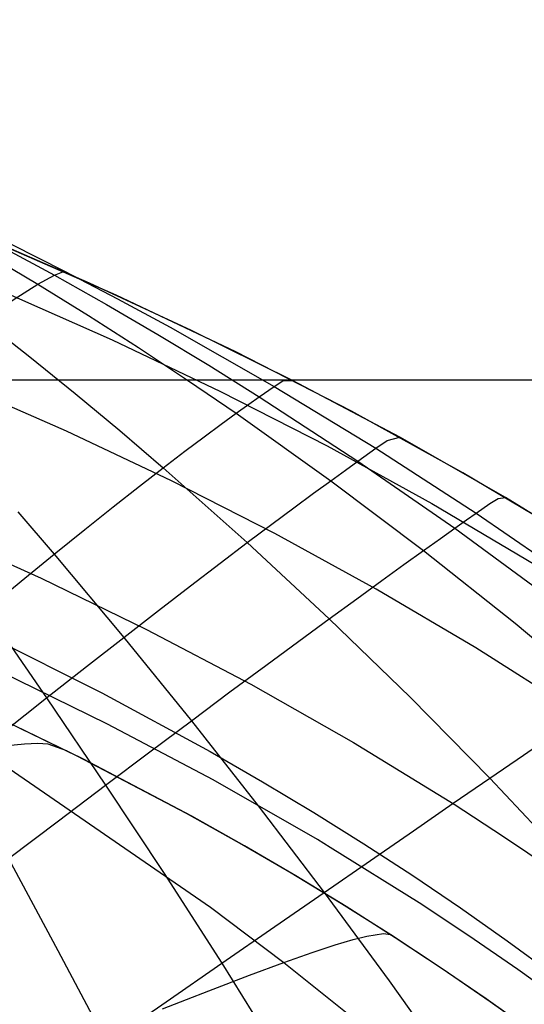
# Model space of a CAD drawing. Header units: millimetres. Extents: x -58 to 58, y -58 to 57.
# Tile 17 of 102: x -50.51 to -47.01, y -4.33 to 2.5. Entities that reach past the tile are written whole.
import ezdxf

# ---------------------------------------------------------------- set-up
doc = ezdxf.new("R2010")
doc.units = ezdxf.units.MM
doc.header["$MEASUREMENT"] = 0
doc.layers.add('Predefinito', color=5, linetype='Continuous')

msp = doc.modelspace()

# ---------------------------------------------------------------- linework, layer by layer
at = {"layer": 'Predefinito', "extrusion": (2.88321021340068e-07, -6.826264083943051e-07, 0.9999999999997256)}
msp.add_lwpolyline([(-36.32293290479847, -40.63106644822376), (-36.00755683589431, -39.76641616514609), (-35.71718872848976, -38.90233206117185), (-35.45137835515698, -38.03918099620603), (-35.20967548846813, -37.17732983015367), (-34.9916299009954, -36.31714542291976), (-34.79679136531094, -35.45899463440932), (-34.62470965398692, -34.60324432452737), (-34.4749345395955, -33.7502613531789), (-34.3469937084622, -32.90041488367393), (-34.24037700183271, -32.05404059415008), (-34.15457742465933, -31.21145511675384), (-34.08908798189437, -30.37297508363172), (-34.04340167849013, -29.5389171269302), (-34.01701151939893, -28.70959787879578), (-34.00941050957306, -27.88533397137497), (-34.02009165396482, -27.06644203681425), (-34.04853501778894, -26.25322483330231), (-34.09421557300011, -25.44594409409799), (-34.15661868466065, -24.64485491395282), (-34.23522971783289, -23.85021238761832), (-34.32953403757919, -23.06227160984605), (-34.43901700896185, -22.28128767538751), (-34.56316399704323, -21.50751567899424), (-34.70146036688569, -20.74121071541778), (-34.85338571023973, -19.98262943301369), (-35.01843714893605, -19.23199381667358), (-35.1961263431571, -18.4895069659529), (-35.38596495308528, -17.75537198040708), (-35.58746463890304, -17.02979195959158), (-35.80013706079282, -16.31297000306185), (-36.2570467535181, -14.90641268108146), (-36.50141612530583, -14.21459749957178), (-36.75823779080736, -13.52750851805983), (-37.02854644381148, -12.84554048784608), (-37.31337677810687, -12.169088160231), (-37.6137634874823, -11.49854628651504), (-37.93074126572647, -10.83430961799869), (-38.26534480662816, -10.1767729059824), (-38.61860880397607, -9.526330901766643), (-38.99165689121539, -8.883493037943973), (-39.38540724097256, -8.248994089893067), (-39.80058635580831, -7.623566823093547), (-40.23792073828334, -7.007944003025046), (-40.69813689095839, -6.402858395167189), (-41.18196131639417, -5.809042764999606), (-41.69012051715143, -5.227229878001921), (-41.95355269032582, -4.941053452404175), (-42.22334099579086, -4.658152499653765), (-42.49953571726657, -4.378663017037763), (-42.78215262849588, -4.102698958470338), (-43.07123077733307, -3.830318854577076), (-43.36680921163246, -3.561581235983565), (-43.66892697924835, -3.296544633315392), (-43.97762312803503, -3.035267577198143), (-44.29293670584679, -2.777808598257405), (-44.61490676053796, -2.524226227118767), (-45.27897249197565, -2.028925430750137), (-45.97013270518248, -1.54983343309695), (-46.68869978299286, -1.087418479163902), (-47.43498610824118, -0.6421488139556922), (-48.20921281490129, -0.2143141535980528), (-49.01175394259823, 0.1960902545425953), (-49.84315098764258, 0.589037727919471), (-50.70394544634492, 0.9645015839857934), (-51.59467881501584, 1.322455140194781), (-52.51589258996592, 1.662871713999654), (-53.46812826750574, 1.98572462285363), (-54.45192734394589, 2.290987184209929)], dxfattribs=at)
at = {"layer": 'Predefinito'}
for points in [[(-41.1818685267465, -5.809260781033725), (-41.69002772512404, -5.227447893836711), (-41.95345989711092, -4.941271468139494), (-42.2232482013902, -4.65837051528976), (-42.49944292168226, -4.37888103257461), (-42.78205983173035, -4.102916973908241), (-43.07113797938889, -3.830536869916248), (-43.3667164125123, -3.561799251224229), (-43.66883417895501, -3.296762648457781), (-43.97753032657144, -3.035485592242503), (-44.29284390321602, -2.778026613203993), (-44.61481395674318, -2.524444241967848), (-45.2788796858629, -2.029143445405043), (-45.97003989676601, -1.55005144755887), (-46.68860697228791, -1.087636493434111), (-47.434893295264, -0.6423668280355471), (-48.20911991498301, -0.2145322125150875), (-49.01166094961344, 0.195872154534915), (-49.84305789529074, 0.5888195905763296), (-50.70385224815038, 0.9642834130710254), (-51.59458550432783, 1.322236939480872), (-52.51579915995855, 1.662653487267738), (-53.46803471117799, 1.985506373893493), (-54.45183365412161, 2.290768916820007)], [(-46.66755156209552, -2.287432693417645), (-47.34521655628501, -1.857728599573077), (-48.03641643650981, -1.450420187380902), (-48.74060889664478, -1.064610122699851), (-49.45724019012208, -0.6993821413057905), (-50.18581841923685, -0.3539223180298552), (-51.11261443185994, 0.0513066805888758), (-51.67592186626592, 0.280430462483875), (-52.43244597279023, 0.5693570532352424), (-53.19486615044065, 0.8402890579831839), (-53.96285820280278, 1.094215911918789), (-54.73612902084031, 1.332032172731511)], [(-56.49460324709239, 0.7808994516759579), (-55.70476329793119, 0.5697003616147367), (-54.92087744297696, 0.3436352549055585), (-54.14326339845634, 0.1019108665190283), (-53.3722699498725, -0.1563436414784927), (-52.60826266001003, -0.4320409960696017), (-51.85164343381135, -0.7261846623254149), (-51.10283378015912, -1.039827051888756), (-50.36229758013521, -1.374126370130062), (-49.63052151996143, -1.73029776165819), (-48.90804136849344, -2.109678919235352), (-48.19542106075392, -2.513677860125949), (-47.49572449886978, -2.942262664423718), (-47.15287390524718, -3.164876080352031), (-46.8148295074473, -3.393093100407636)], [(-46.95326307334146, -4.519732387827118), (-47.27278412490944, -4.292377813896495), (-47.59988657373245, -4.068667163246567), (-47.93469402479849, -3.848631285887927), (-48.27733008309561, -3.632301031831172), (-48.62791835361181, -3.419707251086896), (-48.98658244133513, -3.210880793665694), (-49.35344595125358, -3.005852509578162), (-50.11226565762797, -2.607313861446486), (-50.90536631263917, -2.224338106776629), (-51.73373675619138, -1.857172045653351), (-52.59836582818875, -1.506062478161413), (-53.50024236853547, -1.171256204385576), (-54.44035521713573, -0.8530000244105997), (-55.41969321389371, -0.5515407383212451), (-56.43924519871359, -0.2671251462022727), (-57.50000001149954, -4.81384434e-08)], [(-46.92717211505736, -4.538698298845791), (-47.24538741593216, -4.311522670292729), (-47.57114155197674, -4.08797292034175), (-47.90455734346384, -3.868079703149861), (-48.24575761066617, -3.651873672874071), (-48.59486517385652, -3.43938548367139), (-48.95200285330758, -3.230645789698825), (-49.3172934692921, -3.025685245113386), (-50.07282479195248, -2.627224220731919), (-50.86244170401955, -2.244247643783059), (-51.68712676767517, -1.877000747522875), (-52.54786254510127, -1.525728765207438), (-53.44563159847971, -1.190676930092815), (-54.3814164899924, -0.8720904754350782), (-55.35619978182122, -0.5702146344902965), (-56.37096403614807, -0.2852946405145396), (-57.42669181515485, -0.0175757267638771)], [(56.49999999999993, -2.84e-14), (-56.50000000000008, -2.84e-14)], [(54.49999999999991, -2.13e-14), (-54.50000000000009, -2.13e-14)]]:
    msp.add_lwpolyline(points, dxfattribs=at)
at = {"layer": 'Predefinito', "extrusion": (0.9090896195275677, -0.4166006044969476, 0)}
msp.add_lwpolyline([(-21.22918023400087, 320), (-21.20698429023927, 319.9997536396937), (-21.18459998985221, 319.9990058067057), (-21.16204199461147, 319.9977436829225), (-21.13932579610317, 319.9959549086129), (-21.116467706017, 319.9936276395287), (-21.09348484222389, 319.9907506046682), (-21.07039511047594, 319.9873131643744), (-21.04721718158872, 319.9833053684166), (-21.02397046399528, 319.9787180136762), (-21.00067507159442, 319.9735427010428), (-20.97735178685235, 319.9677718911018), (-20.9540220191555, 319.961398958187), (-20.93070775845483, 319.9544182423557), (-20.90743152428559, 319.9468250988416), (-20.8842163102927, 319.9386159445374), (-20.86108552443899, 319.9297883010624), (-20.83806292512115, 319.920340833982), (-20.81517255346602, 319.9102733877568), (-20.79243866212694, 319.899587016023), (-20.76988564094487, 319.8882840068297), (-20.7475379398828, 319.8763679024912), (-20.72541998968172, 319.8638435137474), (-20.70355612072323, 319.8507169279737), (-20.68197048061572, 319.8369955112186), (-20.66068695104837, 319.8226879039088), (-20.63972906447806, 319.807804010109), (-20.61911992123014, 319.7923549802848), (-20.59888210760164, 319.7763531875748), (-20.57903761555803, 319.7598121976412), (-20.55960776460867, 319.7427467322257), (-20.54061312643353, 319.7251726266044), (-20.52207345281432, 319.7071067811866), (-20.50400760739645, 319.6885671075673), (-20.48643350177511, 319.6695724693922), (-20.4693680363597, 319.6501426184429), (-20.45282704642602, 319.6302981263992), (-20.43682525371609, 319.6100603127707), (-20.42137622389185, 319.5894511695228), (-20.40649233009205, 319.5684932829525), (-20.39218472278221, 319.5472097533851), (-20.37846330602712, 319.5256241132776), (-20.36533672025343, 319.5037602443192), (-20.35281233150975, 319.4816422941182), (-20.34089622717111, 319.459294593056), (-20.32959321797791, 319.4367415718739), (-20.31890684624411, 319.4140076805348), (-20.30883940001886, 319.3911173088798), (-20.29939193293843, 319.3680947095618), (-20.29056428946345, 319.3449639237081), (-20.28235513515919, 319.3217487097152), (-20.27476199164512, 319.298472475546), (-20.26778127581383, 319.2751582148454), (-20.26140834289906, 319.2518284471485), (-20.25563753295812, 319.2285051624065), (-20.25046222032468, 319.2052097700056), (-20.24587486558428, 319.1819630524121), (-20.24186706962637, 319.1587851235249), (-20.23842962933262, 319.1356953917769), (-20.2355525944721, 319.1127125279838), (-20.23322532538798, 319.0898544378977), (-20.2314365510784, 319.0671382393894), (-20.23017442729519, 319.0445802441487), (-20.2294265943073, 319.0221959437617), (-20.22918023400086, 319)], dxfattribs=at)
at = {"layer": 'Predefinito', "extrusion": (0.8835711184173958, -0.4682969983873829, 0)}
msp.add_lwpolyline([(-23.76571672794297, 320), (-23.74352078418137, 319.9997536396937), (-23.72113648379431, 319.9990058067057), (-23.69857848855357, 319.9977436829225), (-23.67586229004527, 319.9959549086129), (-23.65300419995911, 319.9936276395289), (-23.63002133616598, 319.9907506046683), (-23.60693160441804, 319.9873131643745), (-23.58375367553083, 319.9833053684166), (-23.56050695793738, 319.9787180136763), (-23.53721156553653, 319.9735427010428), (-23.51388828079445, 319.9677718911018), (-23.49055851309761, 319.9613989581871), (-23.46724425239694, 319.9544182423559), (-23.4439680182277, 319.9468250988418), (-23.42075280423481, 319.9386159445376), (-23.3976220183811, 319.9297883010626), (-23.37459941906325, 319.9203408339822), (-23.35170904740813, 319.9102733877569), (-23.32897515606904, 319.8995870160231), (-23.30642213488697, 319.8882840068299), (-23.2840744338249, 319.8763679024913), (-23.26195648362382, 319.8638435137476), (-23.24009261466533, 319.8507169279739), (-23.21850697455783, 319.8369955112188), (-23.19722344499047, 319.8226879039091), (-23.17626555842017, 319.8078040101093), (-23.15565641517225, 319.792354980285), (-23.13541860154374, 319.7763531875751), (-23.11557410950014, 319.7598121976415), (-23.09614425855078, 319.742746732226), (-23.07714962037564, 319.7251726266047), (-23.05860994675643, 319.7071067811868), (-23.04054410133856, 319.6885671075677), (-23.02296999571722, 319.6695724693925), (-23.00590453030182, 319.6501426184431), (-22.98936354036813, 319.6302981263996), (-22.9733617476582, 319.6100603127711), (-22.95791271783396, 319.5894511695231), (-22.94302882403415, 319.5684932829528), (-22.92872121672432, 319.5472097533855), (-22.91499979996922, 319.5256241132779), (-22.90187321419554, 319.5037602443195), (-22.88934882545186, 319.4816422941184), (-22.87743272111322, 319.4592945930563), (-22.86612971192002, 319.4367415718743), (-22.85544334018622, 319.4140076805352), (-22.84537589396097, 319.39111730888), (-22.83592842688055, 319.3680947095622), (-22.82710078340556, 319.3449639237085), (-22.81889162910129, 319.3217487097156), (-22.81129848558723, 319.2984724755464), (-22.80431776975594, 319.2751582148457), (-22.79794483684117, 319.2518284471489), (-22.79217402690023, 319.2285051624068), (-22.7869987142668, 319.205209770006), (-22.78241135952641, 319.1819630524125), (-22.77840356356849, 319.1587851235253), (-22.77496612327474, 319.1356953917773), (-22.77208908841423, 319.1127125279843), (-22.7697618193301, 319.0898544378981), (-22.76797304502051, 319.0671382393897), (-22.76671092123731, 319.044580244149), (-22.76596308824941, 319.022195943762), (-22.76571672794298, 319.0000000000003)], dxfattribs=at)
at = {"layer": 'Predefinito', "extrusion": (0.8687211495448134, -0.4953014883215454, 0)}
msp.add_lwpolyline([(-25.05248662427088, 320), (-25.03029068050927, 319.9997536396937), (-25.00790638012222, 319.9990058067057), (-24.98534838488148, 319.9977436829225), (-24.96263218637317, 319.9959549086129), (-24.93977409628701, 319.9936276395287), (-24.91679123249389, 319.9907506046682), (-24.89370150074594, 319.9873131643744), (-24.87052357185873, 319.9833053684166), (-24.84727685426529, 319.9787180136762), (-24.82398146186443, 319.9735427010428), (-24.80065817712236, 319.9677718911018), (-24.77732840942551, 319.961398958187), (-24.75401414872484, 319.9544182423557), (-24.7307379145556, 319.9468250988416), (-24.70752270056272, 319.9386159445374), (-24.684391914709, 319.9297883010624), (-24.66136931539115, 319.920340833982), (-24.63847894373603, 319.9102733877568), (-24.61574505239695, 319.899587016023), (-24.59319203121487, 319.8882840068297), (-24.5708443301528, 319.8763679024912), (-24.54872637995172, 319.8638435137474), (-24.52686251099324, 319.8507169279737), (-24.50527687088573, 319.8369955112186), (-24.48399334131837, 319.8226879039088), (-24.46303545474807, 319.807804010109), (-24.44242631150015, 319.7923549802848), (-24.42218849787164, 319.7763531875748), (-24.40234400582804, 319.7598121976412), (-24.38291415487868, 319.7427467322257), (-24.36391951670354, 319.7251726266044), (-24.34537984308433, 319.7071067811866), (-24.32731399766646, 319.6885671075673), (-24.30973989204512, 319.6695724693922), (-24.29267442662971, 319.6501426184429), (-24.27613343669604, 319.6302981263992), (-24.2601316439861, 319.6100603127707), (-24.24468261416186, 319.5894511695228), (-24.22979872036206, 319.5684932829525), (-24.21549111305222, 319.5472097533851), (-24.20176969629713, 319.5256241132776), (-24.18864311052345, 319.5037602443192), (-24.17611872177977, 319.4816422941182), (-24.16420261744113, 319.459294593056), (-24.15289960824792, 319.4367415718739), (-24.14221323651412, 319.4140076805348), (-24.13214579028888, 319.3911173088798), (-24.12269832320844, 319.3680947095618), (-24.11387067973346, 319.3449639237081), (-24.1056615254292, 319.3217487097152), (-24.09806838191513, 319.298472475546), (-24.09108766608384, 319.2751582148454), (-24.08471473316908, 319.2518284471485), (-24.07894392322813, 319.2285051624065), (-24.07376861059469, 319.2052097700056), (-24.06918125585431, 319.1819630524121), (-24.06517345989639, 319.1587851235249), (-24.06173601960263, 319.1356953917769), (-24.05885898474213, 319.1127125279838), (-24.05653171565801, 319.0898544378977), (-24.05474294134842, 319.0671382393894), (-24.05348081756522, 319.0445802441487), (-24.05273298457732, 319.0221959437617), (-24.05248662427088, 319)], dxfattribs=at)
at = {"layer": 'Predefinito', "extrusion": (1, 0, 0)}
msp.add_lwpolyline([(-0.6423668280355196, 319), (-0.6423668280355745, 60.00248379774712)], dxfattribs=at)
at = {"layer": 'Predefinito', "extrusion": (0.8606715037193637, -0.5091606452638, 0)}
msp.add_lwpolyline([(-25.70264566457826, 320), (-25.68044972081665, 319.9997536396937), (-25.6580654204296, 319.9990058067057), (-25.63550742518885, 319.9977436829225), (-25.61279122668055, 319.9959549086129), (-25.58993313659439, 319.9936276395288), (-25.56695027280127, 319.9907506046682), (-25.54386054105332, 319.9873131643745), (-25.52068261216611, 319.9833053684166), (-25.49743589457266, 319.9787180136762), (-25.47414050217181, 319.9735427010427), (-25.45081721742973, 319.9677718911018), (-25.42748744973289, 319.961398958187), (-25.40417318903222, 319.9544182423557), (-25.38089695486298, 319.9468250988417), (-25.35768174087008, 319.9386159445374), (-25.33455095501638, 319.9297883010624), (-25.31152835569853, 319.920340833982), (-25.28863798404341, 319.9102733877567), (-25.26590409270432, 319.899587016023), (-25.24335107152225, 319.8882840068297), (-25.22100337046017, 319.8763679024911), (-25.1988854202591, 319.8638435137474), (-25.17702155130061, 319.8507169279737), (-25.15543591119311, 319.8369955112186), (-25.13415238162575, 319.8226879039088), (-25.11319449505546, 319.807804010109), (-25.09258535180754, 319.7923549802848), (-25.07234753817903, 319.7763531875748), (-25.05250304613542, 319.7598121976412), (-25.03307319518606, 319.7427467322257), (-25.01407855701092, 319.7251726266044), (-24.99553888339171, 319.7071067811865), (-24.97747303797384, 319.6885671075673), (-24.95989893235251, 319.6695724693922), (-24.9428334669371, 319.6501426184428), (-24.92629247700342, 319.6302981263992), (-24.91029068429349, 319.6100603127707), (-24.89484165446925, 319.5894511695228), (-24.87995776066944, 319.5684932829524), (-24.86565015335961, 319.5472097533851), (-24.85192873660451, 319.5256241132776), (-24.83880215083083, 319.5037602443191), (-24.82627776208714, 319.481642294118), (-24.81436165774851, 319.459294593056), (-24.8030586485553, 319.4367415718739), (-24.7923722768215, 319.4140076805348), (-24.78230483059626, 319.3911173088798), (-24.77285736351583, 319.3680947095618), (-24.76402972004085, 319.3449639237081), (-24.75582056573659, 319.3217487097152), (-24.74822742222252, 319.298472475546), (-24.74124670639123, 319.2751582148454), (-24.73487377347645, 319.2518284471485), (-24.72910296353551, 319.2285051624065), (-24.72392765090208, 319.2052097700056), (-24.71934029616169, 319.1819630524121), (-24.71533250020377, 319.1587851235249), (-24.71189505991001, 319.135695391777), (-24.7090180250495, 319.1127125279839), (-24.70669075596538, 319.0898544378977), (-24.70490198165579, 319.0671382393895), (-24.70363985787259, 319.0445802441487), (-24.70289202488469, 319.0221959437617), (-24.70264566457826, 319)], dxfattribs=at)
at = {"layer": 'Predefinito', "extrusion": (0.8522434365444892, -0.5231454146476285, 0)}
msp.add_lwpolyline([(-26.35162523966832, 319.9999999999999), (-26.32942929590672, 319.9997536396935), (-26.30704499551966, 319.9990058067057), (-26.28448700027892, 319.9977436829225), (-26.26177080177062, 319.9959549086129), (-26.23891271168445, 319.9936276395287), (-26.21592984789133, 319.9907506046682), (-26.19284011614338, 319.9873131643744), (-26.16966218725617, 319.9833053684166), (-26.14641546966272, 319.9787180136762), (-26.12312007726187, 319.9735427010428), (-26.0997967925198, 319.9677718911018), (-26.07646702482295, 319.961398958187), (-26.05315276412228, 319.9544182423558), (-26.02987652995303, 319.9468250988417), (-26.00666131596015, 319.9386159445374), (-25.98353053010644, 319.9297883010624), (-25.96050793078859, 319.920340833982), (-25.93761755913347, 319.9102733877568), (-25.91488366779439, 319.899587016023), (-25.89233064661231, 319.8882840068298), (-25.86998294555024, 319.8763679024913), (-25.84786499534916, 319.8638435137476), (-25.82600112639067, 319.8507169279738), (-25.80441548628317, 319.8369955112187), (-25.78313195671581, 319.8226879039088), (-25.76217407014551, 319.8078040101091), (-25.74156492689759, 319.7923549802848), (-25.72132711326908, 319.7763531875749), (-25.70148262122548, 319.7598121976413), (-25.68205277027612, 319.7427467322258), (-25.66305813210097, 319.7251726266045), (-25.64451845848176, 319.7071067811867), (-25.62645261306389, 319.6885671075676), (-25.60887850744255, 319.6695724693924), (-25.59181304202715, 319.6501426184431), (-25.57527205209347, 319.6302981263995), (-25.55927025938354, 319.6100603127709), (-25.5438212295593, 319.589451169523), (-25.52893733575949, 319.5684932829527), (-25.51462972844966, 319.5472097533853), (-25.50090831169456, 319.5256241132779), (-25.48778172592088, 319.5037602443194), (-25.4752573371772, 319.4816422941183), (-25.46334123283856, 319.4592945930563), (-25.45203822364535, 319.4367415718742), (-25.44135185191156, 319.4140076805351), (-25.43128440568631, 319.39111730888), (-25.42183693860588, 319.3680947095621), (-25.4130092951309, 319.3449639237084), (-25.40480014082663, 319.3217487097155), (-25.39720699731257, 319.2984724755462), (-25.39022628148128, 319.2751582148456), (-25.38385334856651, 319.2518284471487), (-25.37808253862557, 319.2285051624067), (-25.37290722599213, 319.2052097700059), (-25.36831987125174, 319.1819630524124), (-25.36431207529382, 319.1587851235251), (-25.36087463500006, 319.1356953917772), (-25.35799760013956, 319.1127125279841), (-25.35567033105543, 319.0898544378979), (-25.35388155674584, 319.0671382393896), (-25.35261943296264, 319.0445802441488), (-25.35187159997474, 319.0221959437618), (-25.35162523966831, 319.0000000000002)], dxfattribs=at)
at = {"layer": 'Predefinito', "extrusion": (0.8915592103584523, -0.4529041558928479, 0)}
msp.add_lwpolyline([(-24.02048080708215, 320), (-24.04267675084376, 319.9997536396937), (-24.06506105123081, 319.9990058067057), (-24.08761904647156, 319.9977436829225), (-24.11033524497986, 319.9959549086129), (-24.13319333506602, 319.9936276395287), (-24.15617619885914, 319.9907506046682), (-24.17926593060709, 319.9873131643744), (-24.2024438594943, 319.9833053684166), (-24.22569057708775, 319.9787180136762), (-24.2489859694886, 319.9735427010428), (-24.27230925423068, 319.9677718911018), (-24.29563902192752, 319.961398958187), (-24.31895328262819, 319.9544182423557), (-24.34222951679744, 319.9468250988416), (-24.36544473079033, 319.9386159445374), (-24.38857551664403, 319.9297883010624), (-24.41159811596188, 319.920340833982), (-24.43448848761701, 319.9102733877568), (-24.45722237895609, 319.899587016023), (-24.47977540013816, 319.8882840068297), (-24.50212310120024, 319.8763679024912), (-24.52424105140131, 319.8638435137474), (-24.54610492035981, 319.8507169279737), (-24.5676905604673, 319.8369955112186), (-24.58897409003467, 319.8226879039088), (-24.60993197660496, 319.807804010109), (-24.63054111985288, 319.7923549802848), (-24.65077893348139, 319.7763531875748), (-24.67062342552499, 319.7598121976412), (-24.69005327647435, 319.7427467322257), (-24.7090479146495, 319.7251726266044), (-24.7275875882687, 319.7071067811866), (-24.74565343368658, 319.6885671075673), (-24.76322753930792, 319.6695724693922), (-24.78029300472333, 319.6501426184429), (-24.796833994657, 319.6302981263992), (-24.81283578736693, 319.6100603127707), (-24.82828481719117, 319.5894511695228), (-24.84316871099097, 319.5684932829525), (-24.8574763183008, 319.5472097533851), (-24.8711977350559, 319.5256241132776), (-24.88432432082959, 319.5037602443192), (-24.89684870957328, 319.4816422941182), (-24.9087648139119, 319.459294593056), (-24.92006782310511, 319.4367415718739), (-24.93075419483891, 319.4140076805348), (-24.94082164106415, 319.3911173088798), (-24.95026910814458, 319.3680947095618), (-24.95909675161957, 319.3449639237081), (-24.96730590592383, 319.3217487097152), (-24.97489904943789, 319.298472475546), (-24.98187976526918, 319.2751582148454), (-24.98825269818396, 319.2518284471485), (-24.99402350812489, 319.2285051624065), (-24.99919882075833, 319.2052097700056), (-25.00378617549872, 319.1819630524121), (-25.00779397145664, 319.1587851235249), (-25.01123141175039, 319.1356953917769), (-25.0141084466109, 319.1127125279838), (-25.01643571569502, 319.0898544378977), (-25.01822449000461, 319.0671382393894), (-25.01948661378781, 319.0445802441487), (-25.02023444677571, 319.0221959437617), (-25.02048080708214, 319)], dxfattribs=at)
at = {"layer": 'Predefinito', "extrusion": (0.8588447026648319, -0.5122360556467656, 0)}
msp.add_lwpolyline([(-26.84594004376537, 320), (-26.86813598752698, 319.9997536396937), (-26.89052028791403, 319.9990058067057), (-26.91307828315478, 319.9977436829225), (-26.93579448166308, 319.9959549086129), (-26.95865257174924, 319.9936276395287), (-26.98163543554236, 319.9907506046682), (-27.00472516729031, 319.9873131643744), (-27.02790309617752, 319.9833053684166), (-27.05114981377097, 319.9787180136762), (-27.07444520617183, 319.9735427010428), (-27.0977684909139, 319.9677718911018), (-27.12109825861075, 319.961398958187), (-27.14441251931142, 319.9544182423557), (-27.16768875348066, 319.9468250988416), (-27.19090396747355, 319.9386159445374), (-27.21403475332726, 319.9297883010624), (-27.23705735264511, 319.920340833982), (-27.25994772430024, 319.9102733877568), (-27.28268161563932, 319.899587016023), (-27.30523463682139, 319.8882840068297), (-27.32758233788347, 319.8763679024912), (-27.34970028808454, 319.8638435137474), (-27.37156415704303, 319.8507169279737), (-27.39314979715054, 319.8369955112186), (-27.41443332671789, 319.8226879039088), (-27.4353912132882, 319.807804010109), (-27.45600035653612, 319.7923549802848), (-27.47623817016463, 319.7763531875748), (-27.49608266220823, 319.7598121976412), (-27.51551251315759, 319.7427467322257), (-27.53450715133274, 319.7251726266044), (-27.55304682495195, 319.7071067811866), (-27.57111267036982, 319.6885671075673), (-27.58868677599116, 319.6695724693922), (-27.60575224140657, 319.6501426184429), (-27.62229323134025, 319.6302981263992), (-27.63829502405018, 319.6100603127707), (-27.65374405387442, 319.5894511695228), (-27.66862794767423, 319.5684932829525), (-27.68293555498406, 319.5472097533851), (-27.69665697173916, 319.5256241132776), (-27.70978355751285, 319.5037602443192), (-27.72230794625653, 319.4816422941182), (-27.73422405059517, 319.459294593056), (-27.74552705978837, 319.4367415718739), (-27.75621343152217, 319.4140076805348), (-27.76628087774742, 319.3911173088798), (-27.77572834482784, 319.3680947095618), (-27.78455598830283, 319.3449639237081), (-27.79276514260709, 319.3217487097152), (-27.80035828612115, 319.298472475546), (-27.80733900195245, 319.2751582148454), (-27.81371193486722, 319.2518284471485), (-27.81948274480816, 319.2285051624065), (-27.8246580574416, 319.2052097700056), (-27.82924541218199, 319.1819630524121), (-27.83325320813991, 319.1587851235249), (-27.83669064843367, 319.1356953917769), (-27.83956768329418, 319.1127125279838), (-27.8418949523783, 319.0898544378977), (-27.8436837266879, 319.0671382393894), (-27.8449458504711, 319.0445802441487), (-27.84569368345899, 319.0221959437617), (-27.84594004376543, 319)], dxfattribs=at)
at = {"layer": 'Predefinito', "extrusion": (0.856540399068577, -0.5160799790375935, 0)}
msp.add_lwpolyline([(-27.02458290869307, 320), (-27.04677885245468, 319.9997536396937), (-27.06916315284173, 319.9990058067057), (-27.09172114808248, 319.9977436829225), (-27.11443734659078, 319.9959549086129), (-27.13729543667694, 319.9936276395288), (-27.16027830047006, 319.9907506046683), (-27.18336803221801, 319.9873131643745), (-27.20654596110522, 319.9833053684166), (-27.22979267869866, 319.9787180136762), (-27.25308807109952, 319.9735427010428), (-27.27641135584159, 319.9677718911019), (-27.29974112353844, 319.9613989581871), (-27.32305538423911, 319.9544182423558), (-27.34633161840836, 319.9468250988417), (-27.36954683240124, 319.9386159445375), (-27.39267761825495, 319.9297883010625), (-27.41570021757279, 319.9203408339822), (-27.43859058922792, 319.9102733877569), (-27.461324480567, 319.8995870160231), (-27.48387750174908, 319.8882840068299), (-27.50622520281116, 319.8763679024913), (-27.52834315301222, 319.8638435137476), (-27.55020702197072, 319.8507169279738), (-27.57179266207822, 319.8369955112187), (-27.59307619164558, 319.8226879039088), (-27.61403407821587, 319.8078040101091), (-27.63464322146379, 319.7923549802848), (-27.65488103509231, 319.7763531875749), (-27.67472552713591, 319.7598121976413), (-27.69415537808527, 319.7427467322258), (-27.71315001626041, 319.7251726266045), (-27.73168968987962, 319.7071067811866), (-27.74975553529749, 319.6885671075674), (-27.76732964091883, 319.6695724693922), (-27.78439510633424, 319.6501426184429), (-27.80093609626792, 319.6302981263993), (-27.81693788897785, 319.6100603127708), (-27.83238691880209, 319.5894511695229), (-27.8472708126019, 319.5684932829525), (-27.86157841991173, 319.5472097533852), (-27.87529983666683, 319.5256241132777), (-27.88842642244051, 319.5037602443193), (-27.9009508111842, 319.4816422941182), (-27.91286691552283, 319.4592945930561), (-27.92416992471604, 319.4367415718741), (-27.93485629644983, 319.414007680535), (-27.94492374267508, 319.3911173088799), (-27.95437120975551, 319.3680947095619), (-27.96319885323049, 319.3449639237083), (-27.97140800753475, 319.3217487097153), (-27.97900115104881, 319.2984724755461), (-27.98598186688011, 319.2751582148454), (-27.99235479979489, 319.2518284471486), (-27.99812560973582, 319.2285051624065), (-28.00330092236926, 319.2052097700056), (-28.00788827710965, 319.1819630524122), (-28.01189607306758, 319.158785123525), (-28.01533351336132, 319.135695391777), (-28.01821054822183, 319.1127125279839), (-28.02053781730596, 319.0898544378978), (-28.02232659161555, 319.0671382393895), (-28.02358871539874, 319.0445802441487), (-28.02433654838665, 319.0221959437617), (-28.02458290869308, 319)], dxfattribs=at)
at = {"layer": 'Predefinito', "extrusion": (0.8542069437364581, -0.5199331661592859, 0)}
msp.add_lwpolyline([(-27.20311070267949, 320), (-27.2253066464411, 319.9997536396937), (-27.24769094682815, 319.9990058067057), (-27.2702489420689, 319.9977436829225), (-27.29296514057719, 319.9959549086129), (-27.31582323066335, 319.9936276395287), (-27.33880609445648, 319.9907506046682), (-27.36189582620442, 319.9873131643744), (-27.38507375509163, 319.9833053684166), (-27.40832047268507, 319.9787180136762), (-27.43161586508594, 319.9735427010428), (-27.45493914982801, 319.9677718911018), (-27.47826891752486, 319.961398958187), (-27.50158317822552, 319.9544182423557), (-27.52485941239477, 319.9468250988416), (-27.54807462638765, 319.9386159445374), (-27.57120541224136, 319.9297883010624), (-27.5942280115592, 319.920340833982), (-27.61711838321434, 319.9102733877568), (-27.63985227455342, 319.899587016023), (-27.6624052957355, 319.8882840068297), (-27.68475299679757, 319.8763679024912), (-27.70687094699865, 319.8638435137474), (-27.72873481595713, 319.8507169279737), (-27.75032045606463, 319.8369955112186), (-27.77160398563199, 319.8226879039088), (-27.79256187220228, 319.807804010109), (-27.81317101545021, 319.7923549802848), (-27.83340882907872, 319.7763531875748), (-27.85325332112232, 319.7598121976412), (-27.87268317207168, 319.7427467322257), (-27.89167781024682, 319.7251726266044), (-27.91021748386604, 319.7071067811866), (-27.92828332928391, 319.6885671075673), (-27.94585743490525, 319.6695724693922), (-27.96292290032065, 319.6501426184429), (-27.97946389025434, 319.6302981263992), (-27.99546568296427, 319.6100603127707), (-28.0109147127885, 319.5894511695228), (-28.0257986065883, 319.5684932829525), (-28.04010621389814, 319.5472097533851), (-28.05382763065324, 319.5256241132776), (-28.06695421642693, 319.5037602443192), (-28.07947860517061, 319.4816422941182), (-28.09139470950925, 319.459294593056), (-28.10269771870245, 319.4367415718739), (-28.11338409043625, 319.4140076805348), (-28.12345153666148, 319.3911173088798), (-28.13289900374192, 319.3680947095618), (-28.14172664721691, 319.3449639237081), (-28.14993580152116, 319.3217487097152), (-28.15752894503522, 319.298472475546), (-28.16450966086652, 319.2751582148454), (-28.1708825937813, 319.2518284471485), (-28.17665340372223, 319.2285051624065), (-28.18182871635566, 319.2052097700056), (-28.18641607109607, 319.1819630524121), (-28.19042386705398, 319.1587851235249), (-28.19386130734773, 319.1356953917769), (-28.19673834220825, 319.1127125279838), (-28.19906561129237, 319.0898544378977), (-28.20085438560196, 319.0671382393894), (-28.20211650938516, 319.0445802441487), (-28.20286434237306, 319.0221959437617), (-28.20311070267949, 319)], dxfattribs=at)
at = {"layer": 'Predefinito', "extrusion": (0.8494530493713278, -0.5276642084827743, 0)}
msp.add_lwpolyline([(-27.55965465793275, 320), (-27.58185060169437, 319.9997536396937), (-27.60423490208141, 319.9990058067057), (-27.62679289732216, 319.9977436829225), (-27.64950909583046, 319.9959549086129), (-27.67236718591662, 319.9936276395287), (-27.69535004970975, 319.9907506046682), (-27.71843978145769, 319.9873131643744), (-27.7416177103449, 319.9833053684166), (-27.76486442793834, 319.9787180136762), (-27.7881598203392, 319.9735427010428), (-27.81148310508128, 319.9677718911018), (-27.83481287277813, 319.961398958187), (-27.85812713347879, 319.9544182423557), (-27.88140336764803, 319.9468250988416), (-27.90461858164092, 319.9386159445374), (-27.92774936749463, 319.9297883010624), (-27.95077196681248, 319.920340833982), (-27.97366233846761, 319.9102733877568), (-27.99639622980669, 319.899587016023), (-28.01894925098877, 319.8882840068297), (-28.04129695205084, 319.8763679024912), (-28.06341490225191, 319.8638435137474), (-28.08527877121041, 319.8507169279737), (-28.1068644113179, 319.8369955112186), (-28.12814794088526, 319.8226879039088), (-28.14910582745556, 319.807804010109), (-28.16971497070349, 319.7923549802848), (-28.18995278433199, 319.7763531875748), (-28.20979727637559, 319.7598121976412), (-28.22922712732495, 319.7427467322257), (-28.2482217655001, 319.7251726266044), (-28.26676143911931, 319.7071067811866), (-28.28482728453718, 319.6885671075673), (-28.30240139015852, 319.6695724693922), (-28.31946685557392, 319.6501426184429), (-28.33600784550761, 319.6302981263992), (-28.35200963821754, 319.6100603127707), (-28.36745866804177, 319.5894511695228), (-28.38234256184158, 319.5684932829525), (-28.39665016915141, 319.5472097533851), (-28.41037158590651, 319.5256241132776), (-28.42349817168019, 319.5037602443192), (-28.43602256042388, 319.4816422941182), (-28.44793866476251, 319.459294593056), (-28.45924167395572, 319.4367415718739), (-28.46992804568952, 319.4140076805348), (-28.47999549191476, 319.3911173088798), (-28.48944295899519, 319.3680947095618), (-28.49827060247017, 319.3449639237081), (-28.50647975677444, 319.3217487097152), (-28.5140729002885, 319.298472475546), (-28.52105361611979, 319.2751582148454), (-28.52742654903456, 319.2518284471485), (-28.5331973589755, 319.2285051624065), (-28.53837267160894, 319.2052097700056), (-28.54296002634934, 319.1819630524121), (-28.54696782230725, 319.1587851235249), (-28.55040526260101, 319.1356953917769), (-28.55328229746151, 319.1127125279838), (-28.55560956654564, 319.0898544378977), (-28.55739834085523, 319.0671382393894), (-28.55866046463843, 319.0445802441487), (-28.55940829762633, 319.0221959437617), (-28.55965465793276, 319)], dxfattribs=at)
at = {"layer": 'Predefinito', "extrusion": (0.8395941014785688, -0.54321427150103, 0)}
msp.add_lwpolyline([(-28.2700547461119, 320), (-28.29225068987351, 319.9997536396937), (-28.31463499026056, 319.9990058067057), (-28.3371929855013, 319.9977436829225), (-28.3599091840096, 319.9959549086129), (-28.38276727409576, 319.9936276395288), (-28.40575013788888, 319.9907506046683), (-28.42883986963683, 319.9873131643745), (-28.45201779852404, 319.9833053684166), (-28.47526451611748, 319.9787180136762), (-28.49855990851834, 319.9735427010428), (-28.52188319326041, 319.9677718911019), (-28.54521296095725, 319.9613989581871), (-28.56852722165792, 319.9544182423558), (-28.59180345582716, 319.9468250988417), (-28.61501866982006, 319.9386159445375), (-28.63814945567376, 319.9297883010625), (-28.66117205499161, 319.9203408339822), (-28.68406242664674, 319.9102733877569), (-28.70679631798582, 319.8995870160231), (-28.72934933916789, 319.8882840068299), (-28.75169704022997, 319.8763679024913), (-28.77381499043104, 319.8638435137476), (-28.79567885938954, 319.8507169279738), (-28.81726449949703, 319.8369955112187), (-28.83854802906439, 319.8226879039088), (-28.85950591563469, 319.8078040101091), (-28.88011505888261, 319.7923549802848), (-28.90035287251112, 319.7763531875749), (-28.92019736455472, 319.7598121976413), (-28.93962721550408, 319.7427467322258), (-28.95862185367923, 319.7251726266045), (-28.97716152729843, 319.7071067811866), (-28.99522737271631, 319.6885671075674), (-29.01280147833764, 319.6695724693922), (-29.02986694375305, 319.6501426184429), (-29.04640793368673, 319.6302981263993), (-29.06240972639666, 319.6100603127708), (-29.0778587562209, 319.5894511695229), (-29.0927426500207, 319.5684932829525), (-29.10705025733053, 319.5472097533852), (-29.12077167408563, 319.5256241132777), (-29.13389825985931, 319.5037602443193), (-29.146422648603, 319.4816422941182), (-29.15833875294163, 319.4592945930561), (-29.16964176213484, 319.4367415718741), (-29.18032813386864, 319.414007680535), (-29.19039558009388, 319.3911173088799), (-29.19984304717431, 319.3680947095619), (-29.2086706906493, 319.3449639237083), (-29.21687984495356, 319.3217487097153), (-29.22447298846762, 319.2984724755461), (-29.23145370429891, 319.2751582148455), (-29.23782663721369, 319.2518284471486), (-29.24359744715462, 319.2285051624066), (-29.24877275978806, 319.2052097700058), (-29.25336011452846, 319.1819630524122), (-29.25736791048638, 319.158785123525), (-29.26080535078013, 319.135695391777), (-29.26368238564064, 319.1127125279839), (-29.26600965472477, 319.0898544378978), (-29.26779842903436, 319.0671382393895), (-29.26906055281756, 319.0445802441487), (-29.26980838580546, 319.0221959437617), (-29.27005474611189, 319.0000000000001)], dxfattribs=at)
at = {"layer": 'Predefinito', "extrusion": (0.8184524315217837, -0.5745742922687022, 0)}
msp.add_lwpolyline([(-29.67474130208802, 320), (-29.69693724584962, 319.9997536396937), (-29.71932154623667, 319.9990058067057), (-29.74187954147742, 319.9977436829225), (-29.76459573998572, 319.9959549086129), (-29.78745383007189, 319.9936276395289), (-29.810436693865, 319.9907506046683), (-29.83352642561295, 319.9873131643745), (-29.85670435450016, 319.9833053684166), (-29.87995107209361, 319.9787180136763), (-29.90324646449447, 319.9735427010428), (-29.92656974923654, 319.9677718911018), (-29.94989951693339, 319.9613989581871), (-29.97321377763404, 319.9544182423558), (-29.99649001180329, 319.9468250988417), (-30.01970522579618, 319.9386159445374), (-30.04283601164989, 319.9297883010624), (-30.06585861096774, 319.920340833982), (-30.08874898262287, 319.9102733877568), (-30.11148287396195, 319.899587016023), (-30.13403589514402, 319.8882840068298), (-30.15638359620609, 319.8763679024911), (-30.17850154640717, 319.8638435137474), (-30.20036541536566, 319.8507169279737), (-30.22195105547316, 319.8369955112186), (-30.24323458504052, 319.8226879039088), (-30.26419247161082, 319.807804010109), (-30.28480161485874, 319.7923549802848), (-30.30503942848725, 319.7763531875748), (-30.32488392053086, 319.7598121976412), (-30.34431377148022, 319.7427467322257), (-30.36330840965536, 319.7251726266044), (-30.38184808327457, 319.7071067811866), (-30.39991392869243, 319.6885671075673), (-30.41748803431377, 319.6695724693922), (-30.43455349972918, 319.6501426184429), (-30.45109448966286, 319.6302981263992), (-30.4670962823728, 319.6100603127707), (-30.48254531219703, 319.5894511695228), (-30.49742920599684, 319.5684932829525), (-30.51173681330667, 319.5472097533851), (-30.52545823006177, 319.5256241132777), (-30.53858481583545, 319.5037602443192), (-30.55110920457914, 319.4816422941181), (-30.56302530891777, 319.459294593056), (-30.57432831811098, 319.4367415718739), (-30.58501468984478, 319.4140076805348), (-30.59508213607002, 319.3911173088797), (-30.60452960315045, 319.3680947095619), (-30.61335724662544, 319.3449639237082), (-30.6215664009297, 319.3217487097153), (-30.62915954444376, 319.298472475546), (-30.63614026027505, 319.2751582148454), (-30.64251319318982, 319.2518284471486), (-30.64828400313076, 319.2285051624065), (-30.65345931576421, 319.2052097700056), (-30.65804667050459, 319.1819630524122), (-30.66205446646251, 319.158785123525), (-30.66549190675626, 319.135695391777), (-30.66836894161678, 319.1127125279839), (-30.6706962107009, 319.0898544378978), (-30.67248498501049, 319.0671382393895), (-30.67374710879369, 319.0445802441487), (-30.67449494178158, 319.0221959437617), (-30.67474130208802, 319)], dxfattribs=at)
at = {"layer": 'Predefinito'}
for points in [[(-54.44354292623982, 2.474098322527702, 51.62401280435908), (-54.1210887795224, 2.38161007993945, 51.5090840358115), (-53.71166760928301, 2.253556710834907, 51.36348701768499), (-53.3080674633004, 2.11571960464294, 51.2207551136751), (-52.91086807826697, 1.968957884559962, 51.08200998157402), (-52.51942502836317, 1.813704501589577, 50.94822815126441), (-52.13335702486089, 1.650423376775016, 50.82035470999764), (-51.752282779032, 1.47957843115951, 50.6993347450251), (-51.37584289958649, 1.301606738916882, 50.58607577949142), (-51.0037227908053, 1.11690161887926, 50.4814172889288), (-50.63538104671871, 0.9257097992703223, 50.38590341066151), (-50.2705684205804, 0.728286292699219, 50.2989080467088), (-49.9094262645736, 0.5250493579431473, 50.21951861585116), (-49.55213654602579, 0.3164547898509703, 50.1468219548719), (-49.19888433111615, 0.1029696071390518, 50.07990485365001), (-48.8498546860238, -0.114939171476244, 50.0178541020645), (-48.1650621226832, -0.562200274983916, 49.9046915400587), (-47.4916661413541, -1.02764718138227, 49.8008574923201), (-46.82681869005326, -1.514600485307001, 49.70406342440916)], [(-54.4423824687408, 2.500459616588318, 49.88680071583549), (-54.1846888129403, 2.42388925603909, 49.7751037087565), (-53.77520599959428, 2.290581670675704, 49.5978881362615), (-53.3730769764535, 2.14582007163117, 49.4246293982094), (-52.97879494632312, 1.990729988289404, 49.25664381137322), (-52.59150909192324, 1.825914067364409, 49.09505410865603), (-52.21066865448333, 1.651993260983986, 48.94094626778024), (-51.8357228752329, 1.46958852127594, 48.7954062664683), (-51.46615453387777, 1.279277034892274, 48.65947402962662), (-51.101514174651, 1.08156391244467, 48.5341069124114), (-50.74135090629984, 0.8769207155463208, 48.4199324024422), (-50.3856031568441, 0.665891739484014, 48.3161937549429), (-50.03441511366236, 0.4491032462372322, 48.22177592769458), (-49.68796159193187, 0.2272176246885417, 48.13556148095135), (-49.34642340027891, 0.0009110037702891, 48.0564325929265), (-49.0099813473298, -0.229140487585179, 47.9832714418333), (-48.3529221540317, -0.697858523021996, 47.850362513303), (-47.7082227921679, -1.18216483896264, 47.7285959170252), (-47.07165612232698, -1.686336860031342, 47.61505845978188), (-46.4445765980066, -2.21125924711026, 47.5083042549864)], [(-54.44581204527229, 2.432800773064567, 53.33967531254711), (-54.0725680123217, 2.32667626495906, 53.2341194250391), (-53.66643988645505, 2.201941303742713, 53.11952141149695), (-53.2646207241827, 2.06900818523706, 53.0068209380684), (-52.86773226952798, 1.928493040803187, 52.89694711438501), (-52.47530696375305, 1.780664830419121, 52.79072252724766), (-52.08710574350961, 1.625831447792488, 52.68894250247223), (-51.7028895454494, 1.46430078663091, 52.5924023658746), (-51.32243353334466, 1.296366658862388, 52.50186706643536), (-50.9455420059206, 1.12230060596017, 52.4180462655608), (-50.57166876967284, 0.9421787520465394, 52.34140426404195), (-50.2004800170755, 0.756046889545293, 52.2714539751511), (-49.83211936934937, 0.5641426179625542, 52.2074805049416), (-49.46677258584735, 0.366735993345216, 52.14876843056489), (-48.7458663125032, -0.0434736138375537, 52.0442665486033), (-48.0391570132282, -0.472377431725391, 51.9522234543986), (-47.3429081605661, -0.921689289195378, 51.8677397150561), (-46.65558710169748, -1.39394878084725, 51.78907287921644)], [(-50.02715989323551, 0.6716965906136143, 60.00448473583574), (-50.56900194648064, 0.9075421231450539, 60.00495607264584), (-51.11385983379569, 1.132979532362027, 60.00545228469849), (-52.21301560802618, 1.55432468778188, 60.00651131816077), (-53.32541221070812, 1.939121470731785, 60.00764580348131), (-54.45183463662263, 2.290759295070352, 60.00883970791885)], [(-54.53510305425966, 2.009961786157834, 319.7071067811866), (-53.7467820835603, 1.767501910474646, 319.7071067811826), (-52.96209712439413, 1.507995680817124, 319.7071067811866), (-52.18128004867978, 1.230392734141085, 319.7071067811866), (-51.40459848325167, 0.9335171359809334, 319.7071067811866), (-50.63267874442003, 0.6162619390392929, 319.7071067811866), (-49.87006757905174, 0.2792099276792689, 319.7071067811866), (-49.1184944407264, -0.0779932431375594, 319.7071067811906), (-48.378486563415, -0.4562280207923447, 319.7071067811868), (-47.65059540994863, -0.8563956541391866, 319.7071067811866), (-46.93532766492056, -1.279583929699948, 319.7071067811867)], [(-56.48923855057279, 1.36799450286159, 49.80669636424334), (-49.18668653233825, -3.656604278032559, 48.92452616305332), (-48.67877268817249, -4.039425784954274, 48.86795986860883), (-48.17989942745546, -4.437939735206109, 48.81550703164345), (-47.69204699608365, -4.850990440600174, 48.76680075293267), (-47.21541208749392, -5.277616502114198, 48.72098309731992), (-46.75019139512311, -5.716856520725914, 48.67719612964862), (-46.29389593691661, -6.170687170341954, 48.63453043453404), (-45.84982391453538, -6.63625868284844, 48.59341771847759), (-45.41844578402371, -7.113516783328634, 48.55422385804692), (-45.00023200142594, -7.6024071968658, 48.51731472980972), (-44.59436488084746, -8.104331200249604, 48.48286917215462), (-44.20227944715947, -8.617265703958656, 48.45094131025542), (-43.824038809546, -9.140572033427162, 48.42138194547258)], [(-54.2448353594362, -2.71326724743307, 30.0301410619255), (-53.92980138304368, -2.427749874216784, 30.81922377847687), (-53.6280260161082, -2.14909259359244, 31.6260832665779), (-53.33969012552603, -1.879195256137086, 32.45028160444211), (-53.064745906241, -1.61970557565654, 33.2912186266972), (-52.80306171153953, -1.372108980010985, 34.14823543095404), (-52.5544108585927, -1.13753994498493, 35.0206080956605), (-52.31855507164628, -0.9169506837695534, 35.90760604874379), (-52.0952922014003, -0.710955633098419, 36.8085277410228), (-51.88440629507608, -0.5200330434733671, 37.72286099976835), (-51.686113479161, -0.344334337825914, 38.6493694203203), (-51.50084502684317, -0.1837111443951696, 39.58594489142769), (-51.3284364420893, -0.0376512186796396, 40.5311057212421), (-51.16847181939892, 0.0943620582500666, 41.48402917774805), (-51.02072620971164, 0.212842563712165, 42.44400598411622), (-50.88505864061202, 0.3182861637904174, 43.41037333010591), (-50.7613281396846, 0.411188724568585, 44.3824684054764), (-50.54949426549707, 0.5611964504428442, 46.34138624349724), (-50.3856031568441, 0.665891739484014, 48.3161937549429), (-50.2705684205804, 0.728286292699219, 50.2989080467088), (-50.2004800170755, 0.756046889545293, 52.2714539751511), (-50.12592004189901, 0.7155729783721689, 60.00456583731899)], [(-41.49678044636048, -5.444058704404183, 59.99756869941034), (-41.78689375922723, -5.121307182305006, 59.99762130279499), (-42.08333137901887, -4.804104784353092, 59.99769953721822), (-42.385968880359, -4.492643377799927, 59.99780603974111), (-42.69468183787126, -4.187114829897, 59.99794344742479), (-43.00934582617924, -3.887711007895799, 59.99811439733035), (-43.32954986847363, -3.594754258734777, 59.99831360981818), (-43.65483516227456, -3.308445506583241, 59.99852940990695), (-43.98500554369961, -3.028794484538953, 59.99875484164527), (-44.31986484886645, -2.75581092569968, 59.99898294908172), (-44.65927100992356, -2.489481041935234, 59.99920500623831), (-45.00298778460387, -2.229845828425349, 59.99941410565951), (-45.35067774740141, -1.976997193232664, 59.99960601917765), (-45.70200347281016, -1.731027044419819, 59.99977651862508), (-46.41442955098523, -1.259669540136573, 60.00008410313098), (-47.13866767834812, -0.8149803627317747, 60.00045100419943), (-47.87336870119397, -0.3960240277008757, 60.00099746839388), (-48.61712694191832, -0.0018995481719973, 60.00184633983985), (-49.31938670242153, 0.3449437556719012, 60.00298207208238), (-50.02715989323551, 0.6716965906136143, 60.00448473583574)], [(-57.26307694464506, 0.5138728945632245, 59.99940834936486), (-56.21163421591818, 0.2370013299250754, 59.99941032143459), (-55.20107587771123, -0.0570485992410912, 59.99941241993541), (-54.23042016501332, -0.368033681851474, 59.99941464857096), (-53.2986853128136, -0.6957107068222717, 59.99941701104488), (-52.4048895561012, -1.039836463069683, 59.99941951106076), (-51.54805112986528, -1.400167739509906, 59.99942215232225), (-50.72718826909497, -1.776461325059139, 59.99942493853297), (-49.94131920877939, -2.168474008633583, 59.99942787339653), (-49.18946218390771, -2.575962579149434, 59.99943096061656), (-48.82598138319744, -2.785434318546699, 59.99943256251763), (-48.47063542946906, -2.998683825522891, 59.99943420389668), (-48.12330160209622, -3.215680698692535, 59.99943588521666), (-47.78385718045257, -3.436394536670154, 59.99943760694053), (-47.45217944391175, -3.660794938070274, 59.99943936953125), (-47.12814567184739, -3.88885150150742, 59.99944117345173), (-46.81163314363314, -4.120533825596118, 59.99944301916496)], [(-50.7613281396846, 0.411188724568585, 44.3824684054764), (-50.44030111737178, 0.1614338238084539, 44.26013825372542), (-50.12561470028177, -0.0924634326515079, 44.14917673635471), (-49.8174202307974, -0.3493728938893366, 44.04805374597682), (-49.5158690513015, -0.608164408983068, 43.9552391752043), (-48.933057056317, -1.12710509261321, 43.7883616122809), (-48.363997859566, -1.65537427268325, 43.636539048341), (-47.80187828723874, -2.199701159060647, 43.49547812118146), (-47.2479446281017, -2.76063807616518, 43.3632867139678), (-46.70345809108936, -3.33867514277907, 43.23804077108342)], [(-46.71855835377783, -4.328345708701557, 319.7071067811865), (-47.05330803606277, -4.088480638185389, 319.7071067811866), (-47.39344348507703, -3.854522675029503, 319.7071067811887), (-47.73891750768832, -3.626395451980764, 319.7071067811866), (-48.35619644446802, -3.240973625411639, 319.7071067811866), (-48.44567273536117, -3.187335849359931, 319.7071067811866), (-49.16824486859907, -2.773384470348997, 319.7071067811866), (-49.90209128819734, -2.385397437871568, 319.7071067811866), (-50.64661516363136, -2.021788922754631, 319.7071067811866), (-51.40125464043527, -1.681139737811, 319.7071067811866), (-52.16546550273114, -1.362105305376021, 319.7071067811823), (-52.93873896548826, -1.063475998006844, 319.7071067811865), (-53.72058398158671, -0.7841028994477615, 319.707106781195), (-54.51054457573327, -0.5229475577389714, 319.7071067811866), (-55.30818204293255, -0.2790215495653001, 319.7071067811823), (-56.11309125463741, -0.0514280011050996, 319.7071067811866), (-57.20663538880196, 0.2304547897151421, 319.7071067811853)], [(-50.7475521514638, -1.59670499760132, 38.1249306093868), (-50.50103671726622, -1.394077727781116, 39.07243798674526), (-50.271556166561, -1.20706714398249, 40.0309584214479), (-50.05860172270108, -1.03536137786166, 40.99941297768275), (-49.86183778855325, -0.878575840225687, 41.9768628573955), (-49.68101126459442, -0.7363102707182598, 42.96243070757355), (-49.5158690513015, -0.608164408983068, 43.9552391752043), (-49.36621796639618, -0.4937287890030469, 44.95445422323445), (-49.23202660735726, -0.392636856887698, 45.95934566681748), (-49.11328454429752, -0.3045527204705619, 46.96919193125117), (-49.0099813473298, -0.229140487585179, 47.9832714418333), (-48.92225605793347, -0.166141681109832, 49.00058196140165), (-48.8498546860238, -0.114939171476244, 50.0178541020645), (-48.7458663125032, -0.0434736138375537, 52.0442665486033), (-48.68423765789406, -0.0047925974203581, 54.05856321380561), (-48.6171272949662, -0.0018994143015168, 60.0018463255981)], [(-53.1706165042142, -4.44994486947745, 30.9641540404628), (-52.75851144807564, -4.131011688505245, 31.76511049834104), (-52.3614555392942, -3.82027720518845, 32.5870359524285), (-51.98009063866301, -3.519289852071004, 33.42950865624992), (-51.61492784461, -3.22944335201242, 34.291983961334), (-51.26642648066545, -2.952033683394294, 35.17387133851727), (-50.9349762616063, -2.68814282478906, 36.0745245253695), (-50.62088193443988, -2.438724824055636, 36.99349100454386), (-50.3248042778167, -2.20459925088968, 37.9292673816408), (-50.04752816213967, -1.98638857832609, 38.87914168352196), (-49.7889046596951, -1.78401607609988, 39.8411091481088), (-49.54844815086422, -1.597236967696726, 40.8140089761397), (-49.32582637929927, -1.425724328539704, 41.79682186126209), (-49.12078184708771, -1.269129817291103, 42.78859150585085), (-48.933057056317, -1.12710509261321, 43.7883616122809), (-48.76244901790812, -0.9992881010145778, 44.79522044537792), (-48.60890846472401, -0.8853451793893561, 45.80836700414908), (-48.47240848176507, -0.784970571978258, 46.82701109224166), (-48.3529221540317, -0.697858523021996, 47.850362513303), (-48.2505729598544, -0.6237807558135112, 48.87735599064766), (-48.1650621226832, -0.562200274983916, 49.9046915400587), (-48.0391570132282, -0.472377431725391, 51.9522234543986), (-47.96097772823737, -0.4188454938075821, 53.98863729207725), (-47.8733692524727, -0.396023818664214, 60.0009974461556)], [(-52.1555193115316, -4.50137807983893, 32.4284237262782), (-51.73854121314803, -4.18809405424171, 33.26532679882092), (-51.3381871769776, -3.88577319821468, 34.1233166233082), (-50.95509514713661, -3.595675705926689, 35.00185837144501), (-50.589839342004, -3.31888815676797, 35.9003582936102), (-50.24290032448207, -3.056382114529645, 36.81842400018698), (-49.9151426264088, -2.80906505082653, 37.7545374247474), (-49.60755894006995, -2.577688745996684, 38.7058814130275), (-49.3200858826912, -2.36226242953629, 39.6703451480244), (-49.05227894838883, -2.162598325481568, 40.64670402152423), (-48.80382609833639, -1.978425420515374, 41.63387185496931), (-48.57448113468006, -1.809448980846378, 42.63082481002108), (-48.363997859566, -1.65537427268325, 43.636539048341), (-48.17217815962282, -1.515890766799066, 44.65003487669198), (-47.99896523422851, -1.390706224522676, 45.67044572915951), (-47.84432485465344, -1.279553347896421, 46.69691745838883), (-47.7082227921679, -1.18216483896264, 47.7285959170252), (-47.59077602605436, -1.098350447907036, 48.76435573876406), (-47.4916661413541, -1.02764718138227, 49.8008574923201), (-47.40970088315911, -0.9691601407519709, 50.83538452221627), (-47.3429081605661, -0.921689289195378, 51.8677397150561), (-47.24738469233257, -0.8551327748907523, 53.92450470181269), (-47.19080989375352, -0.8199944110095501, 55.96789769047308), (-47.1386684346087, -0.814980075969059, 60.0004509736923)], [(-50.52436016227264, -0.9143420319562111, 40.13795379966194), (-50.271556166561, -1.20706714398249, 40.0309584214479), (-49.7889046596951, -1.78401607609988, 39.8411091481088), (-49.3200858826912, -2.36226242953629, 39.6703451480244), (-48.85626492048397, -2.951864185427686, 39.51302561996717), (-48.3984660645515, -3.55295390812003, 39.366723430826), (-47.94751094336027, -4.165859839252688, 39.22890535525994), (-47.5034288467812, -4.79121868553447, 39.0984265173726)], [(-50.7475521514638, -1.59670499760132, 38.1249306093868), (-50.3248042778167, -2.20459925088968, 37.9292673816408), (-49.9151426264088, -2.80906505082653, 37.7545374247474), (-49.50911670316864, -3.422141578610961, 37.59456231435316), (-49.1075872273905, -4.04375566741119, 37.4465935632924), (-48.3190980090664, -5.31490846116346, 37.1765772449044)], [(-53.8288407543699, -7.27345385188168, 29.093323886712), (-53.28515577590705, -6.910783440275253, 29.82410617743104), (-52.754552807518, -6.55358619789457, 30.5787874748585), (-52.23818143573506, -6.203173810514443, 31.35725911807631), (-51.7371212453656, -5.86084425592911, 32.1593037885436), (-51.25241713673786, -5.527875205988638, 32.98465248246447), (-50.7850504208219, -5.20548025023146, 33.8329451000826), (-50.33597411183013, -4.894829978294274, 34.70378288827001), (-49.9060952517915, -4.5969945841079, 35.5967075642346), (-49.49621349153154, -4.312954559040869, 36.51147623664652), (-49.1075872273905, -4.04375566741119, 37.4465935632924), (-48.74162943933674, -3.790366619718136, 38.39910236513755), (-48.3984660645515, -3.55295390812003, 39.366723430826), (-48.0777505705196, -3.331440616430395, 40.34813048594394), (-47.77922903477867, -3.125671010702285, 41.34212241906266), (-47.5026956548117, -2.935463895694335, 42.3475556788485), (-47.2479446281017, -2.76063807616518, 43.3632867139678), (-47.01480526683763, -2.600994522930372, 44.38821276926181), (-46.80322077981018, -2.456335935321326, 45.42134225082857)], [(-56.89608404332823, -4.76902714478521, 30.70312026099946), (-56.36863559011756, -4.562355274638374, 31.64028344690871), (-55.85359508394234, -4.361412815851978, 32.59998865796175), (-55.35284041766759, -4.167098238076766, 33.58214343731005), (-54.86824948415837, -3.98031001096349, 34.5866553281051), (-54.4017001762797, -3.801946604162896, 35.61343187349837), (-53.95507038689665, -3.632906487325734, 36.66238061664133), (-53.53023800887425, -3.474088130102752, 37.73340910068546), (-53.12908093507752, -3.326390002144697, 38.82642486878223), (-52.72017918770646, -3.178785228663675, 40.04390334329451), (-52.34216499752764, -3.045682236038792, 41.28524267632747), (-51.99549181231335, -2.927268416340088, 42.54822677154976), (-51.68061307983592, -2.823731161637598, 43.83063953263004), (-51.39798224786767, -2.735257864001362, 45.13026486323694), (-51.14805276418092, -2.662035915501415, 46.44488666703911), (-50.931278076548, -2.604252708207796, 47.77228884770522), (-50.74811163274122, -2.562095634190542, 49.11025530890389), (-50.59831271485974, -2.535284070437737, 50.45662744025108), (-50.47881138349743, -2.521656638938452, 51.80997031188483), (-50.38584769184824, -2.518585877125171, 53.16890749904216), (-50.31566169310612, -2.523444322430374, 54.53206257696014), (-50.18749569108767, -2.569620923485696, 59.99933330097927)], [(-50.589839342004, -3.31888815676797, 35.9003582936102), (-50.24665625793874, -3.955253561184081, 35.74212271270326), (-49.9060952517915, -4.5969945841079, 35.5967075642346)], [(-49.52088225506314, -4.36144557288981, 44.82301479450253), (-49.35461646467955, -4.295969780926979, 45.48743236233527), (-49.19862237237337, -4.235178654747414, 46.1562093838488), (-48.91773122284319, -4.127763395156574, 47.50545136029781), (-48.67877268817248, -4.039425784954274, 48.86795986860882), (-48.48152803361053, -3.97000371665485, 50.24104686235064), (-48.32258269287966, -3.917759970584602, 51.62286995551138), (-48.19774436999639, -3.880571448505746, 53.01168077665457), (-48.10282076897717, -3.856315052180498, 54.40573095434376), (-47.98594854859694, -3.838106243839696, 57.20255589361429), (-47.93842766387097, -3.846148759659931, 59.99935780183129)]]:
    msp.add_polyline3d(points, dxfattribs=at)

doc.saveas('drawing.dxf')
